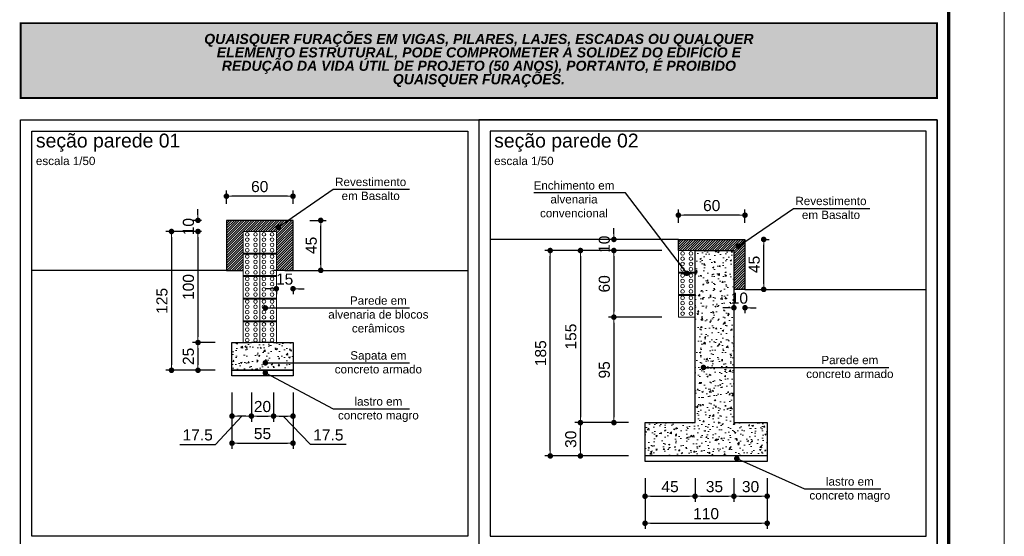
# Model space of a CAD drawing. Header units: millimetres. Extents: x 83 to 471, y -739 to 93.
# Tile 122 of 185: x 195 to 213, y -298 to -288. Entities that reach past the tile are written whole.
import ezdxf
from ezdxf.enums import TextEntityAlignment as Align

# ---------------------------------------------------------------- set-up
doc = ezdxf.new("R2010")
doc.units = ezdxf.units.MM
for name, color, linetype, lineweight in [('.', 7, 'Continuous', 5), ('0-CYPE1', 7, 'Continuous', 20), ('__MAGNUS.Cota', 30, 'Continuous', 9), ('__MAGNUS.Margem', 7, 'Continuous', 70), ('__MAGNUS.Selo', 7, 'Continuous', 30), ('CORTE_COTAS_DAS_PLANTAS', 7, 'Continuous', 9), ('COTAS', 250, 'Continuous', 5)]:
    doc.layers.add(name, color=color, linetype=linetype, lineweight=lineweight)
doc.styles.add('Arial', font='arial.ttf')
doc.styles.add('Arial Narrow', font='ARIALN.TTF')
doc.dimstyles.new('Copy of UM_50.000000', dxfattribs={"dimtxt": 0.2, "dimasz": 0.1, "dimexe": 0.1, "dimexo": 0.3, "dimgap": 0.07, "dimtad": 1, "dimdec": 0, "dimlfac": 50, "dimzin": 0, "dimdsep": 46, "dimtxsty": 'Arial', "dimblk": 'DOT', "dimcen": 0.09, "dimdle": 0.1, "dimclrd": 30, "dimclre": 30, "dimclrt": 7, "dimadec": 1, "dimazin": 2, "dimtfac": 1, "dimtdec": 0, "dimtofl": 0, "dimtmove": 0, "dimatfit": 3, "dimldrblk": 'DOT', "dimfxl": 1, "dimtolj": 1, "dimarcsym": 0})

# ---------------------------------------------------------------- blocks, each defined once
blk = doc.blocks.new('*U1863')
at = {"layer": '__MAGNUS.Margem', "lineweight": 9}
blk.add_line((183.08, -12.28), (183.08, 828.72), dxfattribs=at)
at = {"layer": '__MAGNUS.Margem', "linetype": 'Continuous'}
blk.add_line((173.08, -2.28), (173.08, 818.72), dxfattribs=at)
at = {"layer": '__MAGNUS.Selo', "style": 'Arial Narrow', "width": 1}
for tag, height, p in [('PROPRIETÁRIO', 3.4, (17.21, 48.91)), ('EDIFICAÇÃORESIDENCIAL', 3.4, (17.21, 40.61)), ('ESTRUTURAL', 3.4, (17.8, 20.69)), ('ANTEPROJETO', 2.43, (111.69, 13.5)), ('ARQ01/01', 5.5, (139.44, 9.5)), ('INDICADA', 2.43, (111.53, 8))]:
    blk.add_attdef(tag, text='', height=height, dxfattribs=at).set_placement(p, align=Align.MIDDLE_LEFT)
at = {"layer": '__MAGNUS.Selo', "lineweight": 30, "flags": 104}
for tag, p in [('ENDEREÇODAOBRA', (17.21, 33.54)), ('ENDEREÇODAOBRA', (17.21, 27.87)), ('TÍTULO', (17.21, 10.8))]:
    blk.add_attdef(tag, text='', height=3.4, dxfattribs=at).set_placement(p, align=Align.MIDDLE_LEFT)
blk = doc.blocks.new('alv')
at = {"lineweight": 5}
for p, q in [((0, 0), (0, -0.15)), ((0.195, 0), (0.195, -0.15)), ((0.2, 0), (0.2, -0.15)), ((0.205, 0), (0.205, -0.15)), ((0.395, 0), (0.395, -0.15)), ((0.4, 0), (0.4, -0.15)), ((0.405, 0), (0.405, -0.15)), ((0.6, 0), (0.6, -0.15))]:
    blk.add_line(p, q, dxfattribs=at)
blk.add_lwpolyline([(0, 0), (0.6, 0), (0.6, -0.15), (0, -0.15)], close=True, dxfattribs=at)
for centre in [(0.0258, -0.0377), (0.0734, -0.0377), (0.121, -0.0377), (0.1686, -0.0377), (0.2258, -0.0377), (0.2734, -0.0377), (0.321, -0.0377), (0.3686, -0.0377), (0.4258, -0.0377), (0.4734, -0.0377), (0.521, -0.0377), (0.5686, -0.0377), (0.0258, -0.1123), (0.0734, -0.1123), (0.121, -0.1123), (0.1686, -0.1123), (0.2258, -0.1123), (0.2734, -0.1123), (0.321, -0.1123), (0.3686, -0.1123), (0.4258, -0.1123), (0.4734, -0.1123), (0.521, -0.1123), (0.5686, -0.1123)]:
    blk.add_circle(centre, 0.0164, dxfattribs=at)
blk = doc.blocks.new('_DOT')
at = {"layer": '__MAGNUS.Cota', "linetype": 'ByBlock'}
blk.add_line((-0.5, 0), (-1, 0), dxfattribs=at)
at = {"layer": '__MAGNUS.Cota', "linetype": 'ByBlock', "const_width": 0.5}
blk.add_lwpolyline([(-0.25, 0, 1), (0.25, 0, 1)], format="xyb", close=True, dxfattribs=at)
blk = doc.blocks.new('*D5099')
at = {"layer": 'COTAS', "color": 30, "lineweight": -2}
for p, q in [((3.707, -1.937), (3.707, -1.701)), ((4.907, -1.937), (4.907, -1.701)), ((4.807, -1.801), (3.807, -1.801))]:
    blk.add_line(p, q, dxfattribs=at)
at = {"layer": 'Defpoints', "color": 0}
for p in [(3.707, -1.801), (3.707, -2.237), (4.907, -2.237)]:
    blk.add_point(p, dxfattribs=at)
at = {"layer": 'COTAS', "color": 30, "linetype": 'ByBlock', "lineweight": -2, "xscale": 0.1, "yscale": 0.1, "zscale": 0.1, "rotation": 180}
blk.add_blockref('_DOT', (3.707, -1.801), dxfattribs=at)
at = {"layer": 'COTAS', "color": 30, "linetype": 'ByBlock', "lineweight": -2, "xscale": 0.1, "yscale": 0.1, "zscale": 0.1}
blk.add_blockref('_DOT', (4.907, -1.801), dxfattribs=at)
at = {"layer": 'COTAS', "color": 7, "insert": (4.307, -1.629), "char_height": 0.2, "attachment_point": 5, "style": 'Arial'}
blk.add_mtext('\\A1;60', dxfattribs=at)
blk = doc.blocks.new('*D5100')
at = {"layer": 'COTAS', "color": 30, "lineweight": -2}
for p, q in [((5.207, -2.237), (5.507, -2.237)), ((5.407, -3.037), (5.407, -2.337)), ((5.207, -3.137), (5.507, -3.137))]:
    blk.add_line(p, q, dxfattribs=at)
at = {"layer": 'Defpoints', "color": 0}
for p in [(4.907, -2.237), (5.407, -2.237), (4.907, -3.137)]:
    blk.add_point(p, dxfattribs=at)
at = {"layer": 'COTAS', "color": 30, "linetype": 'ByBlock', "lineweight": -2, "xscale": 0.1, "yscale": 0.1, "zscale": 0.1}
for p, rotation in [((5.407, -2.237), 90), ((5.407, -3.137), 270)]:
    blk.add_blockref('_DOT', p, dxfattribs=dict(at, rotation=rotation))
at = {"layer": 'COTAS', "color": 7, "insert": (5.236, -2.687), "char_height": 0.2, "attachment_point": 5, "rotation": 90, "style": 'Arial'}
blk.add_mtext('\\A1;45', dxfattribs=at)
blk = doc.blocks.new('*D5101')
at = {"layer": 'COTAS', "color": 30, "lineweight": -2}
for p, q in [((4.507, -3.468), (4.407, -3.468)), ((4.607, -3.437), (4.607, -3.568)), ((4.907, -3.437), (4.907, -3.568)), ((5.007, -3.468), (5.107, -3.468))]:
    blk.add_line(p, q, dxfattribs=at)
at = {"layer": 'Defpoints', "color": 0}
for p in [(4.607, -3.137), (4.907, -3.137), (4.907, -3.468)]:
    blk.add_point(p, dxfattribs=at)
at = {"layer": 'COTAS', "color": 30, "linetype": 'ByBlock', "lineweight": -2, "xscale": 0.1, "yscale": 0.1, "zscale": 0.1}
blk.add_blockref('_DOT', (4.607, -3.468), dxfattribs=at)
at = {"layer": 'COTAS', "color": 30, "linetype": 'ByBlock', "lineweight": -2, "xscale": 0.1, "yscale": 0.1, "zscale": 0.1, "rotation": 180}
blk.add_blockref('_DOT', (4.907, -3.468), dxfattribs=at)
at = {"layer": 'COTAS', "color": 7, "insert": (4.756, -3.296), "char_height": 0.2, "attachment_point": 5, "style": 'Arial'}
blk.add_mtext('\\A1;15', dxfattribs=at)
blk = doc.blocks.new('*D5104')
at = {"layer": 'COTAS', "color": 30, "lineweight": -2}
for p, q in [((11.85, -2.28), (11.85, -2.043)), ((13.05, -2.28), (13.05, -2.043)), ((12.95, -2.143), (11.95, -2.143))]:
    blk.add_line(p, q, dxfattribs=at)
at = {"layer": 'Defpoints', "color": 0}
for p in [(11.85, -2.143), (11.85, -2.58), (13.05, -2.58)]:
    blk.add_point(p, dxfattribs=at)
at = {"layer": 'COTAS', "color": 30, "linetype": 'ByBlock', "lineweight": -2, "xscale": 0.1, "yscale": 0.1, "zscale": 0.1, "rotation": 180}
blk.add_blockref('_DOT', (11.85, -2.143), dxfattribs=at)
at = {"layer": 'COTAS', "color": 30, "linetype": 'ByBlock', "lineweight": -2, "xscale": 0.1, "yscale": 0.1, "zscale": 0.1}
blk.add_blockref('_DOT', (13.05, -2.143), dxfattribs=at)
at = {"layer": 'COTAS', "color": 7, "insert": (12.45, -1.971), "char_height": 0.2, "attachment_point": 5, "style": 'Arial'}
blk.add_mtext('\\A1;60', dxfattribs=at)
blk = doc.blocks.new('*D5119')
at = {"layer": 'COTAS', "color": 30, "lineweight": -2}
for p, q in [((13.35, -2.58), (13.487, -2.58)), ((13.387, -3.38), (13.387, -2.68)), ((13.35, -3.48), (13.487, -3.48))]:
    blk.add_line(p, q, dxfattribs=at)
at = {"layer": 'Defpoints', "color": 0}
for p in [(13.05, -2.58), (13.387, -2.58), (13.05, -3.48)]:
    blk.add_point(p, dxfattribs=at)
at = {"layer": 'COTAS', "color": 30, "linetype": 'ByBlock', "lineweight": -2, "xscale": 0.1, "yscale": 0.1, "zscale": 0.1}
for p, rotation in [((13.387, -2.58), 90), ((13.387, -3.48), 270)]:
    blk.add_blockref('_DOT', p, dxfattribs=dict(at, rotation=rotation))
at = {"layer": 'COTAS', "color": 7, "insert": (13.216, -3.03), "char_height": 0.2, "attachment_point": 5, "rotation": 90, "style": 'Arial'}
blk.add_mtext('\\A1;45', dxfattribs=at)
blk = doc.blocks.new('*D5105')
at = {"layer": 'COTAS', "color": 30, "lineweight": -2}
for p, q in [((12.75, -3.811), (12.65, -3.811)), ((12.85, -3.78), (12.85, -3.911)), ((13.05, -3.78), (13.05, -3.911)), ((13.15, -3.811), (13.25, -3.811))]:
    blk.add_line(p, q, dxfattribs=at)
at = {"layer": 'Defpoints', "color": 0}
for p in [(12.85, -3.48), (13.05, -3.48), (13.05, -3.811)]:
    blk.add_point(p, dxfattribs=at)
at = {"layer": 'COTAS', "color": 30, "linetype": 'ByBlock', "lineweight": -2, "xscale": 0.1, "yscale": 0.1, "zscale": 0.1}
blk.add_blockref('_DOT', (12.85, -3.811), dxfattribs=at)
at = {"layer": 'COTAS', "color": 30, "linetype": 'ByBlock', "lineweight": -2, "xscale": 0.1, "yscale": 0.1, "zscale": 0.1, "rotation": 180}
blk.add_blockref('_DOT', (13.05, -3.811), dxfattribs=at)
at = {"layer": 'COTAS', "color": 7, "insert": (12.949, -3.639), "char_height": 0.2, "attachment_point": 5, "style": 'Arial'}
blk.add_mtext('\\A1;10', dxfattribs=at)
blk = doc.blocks.new('*D5111')
at = {"layer": 'COTAS', "color": 30, "lineweight": -2}
for p, q in [((3.807, -5.337), (3.807, -6.35)), ((4.907, -5.337), (4.907, -6.35)), ((3.907, -6.25), (4.807, -6.25))]:
    blk.add_line(p, q, dxfattribs=at)
at = {"layer": 'Defpoints', "color": 0}
for p in [(3.807, -5.037), (4.907, -5.037), (4.907, -6.25)]:
    blk.add_point(p, dxfattribs=at)
at = {"layer": 'COTAS', "color": 30, "linetype": 'ByBlock', "lineweight": -2, "xscale": 0.1, "yscale": 0.1, "zscale": 0.1, "rotation": 180}
blk.add_blockref('_DOT', (3.807, -6.25), dxfattribs=at)
at = {"layer": 'COTAS', "color": 30, "linetype": 'ByBlock', "lineweight": -2, "xscale": 0.1, "yscale": 0.1, "zscale": 0.1}
blk.add_blockref('_DOT', (4.907, -6.25), dxfattribs=at)
at = {"layer": 'COTAS', "color": 7, "insert": (4.357, -6.078), "char_height": 0.2, "attachment_point": 5, "style": 'Arial'}
blk.add_mtext('\\A1;55', dxfattribs=at)
blk = doc.blocks.new('*D5116')
at = {"layer": 'COTAS', "color": 30, "lineweight": -2}
for p, q in [((4.157, -5.337), (4.157, -5.863)), ((4.557, -5.337), (4.557, -5.863)), ((4.257, -5.763), (4.457, -5.763))]:
    blk.add_line(p, q, dxfattribs=at)
at = {"layer": 'Defpoints', "color": 0}
for p in [(4.157, -5.037), (4.557, -5.037), (4.557, -5.763)]:
    blk.add_point(p, dxfattribs=at)
at = {"layer": 'COTAS', "color": 30, "linetype": 'ByBlock', "lineweight": -2, "xscale": 0.1, "yscale": 0.1, "zscale": 0.1, "rotation": 180}
blk.add_blockref('_DOT', (4.157, -5.763), dxfattribs=at)
at = {"layer": 'COTAS', "color": 30, "linetype": 'ByBlock', "lineweight": -2, "xscale": 0.1, "yscale": 0.1, "zscale": 0.1}
blk.add_blockref('_DOT', (4.557, -5.763), dxfattribs=at)
at = {"layer": 'COTAS', "color": 7, "insert": (4.357, -5.591), "char_height": 0.2, "attachment_point": 5, "style": 'Arial'}
blk.add_mtext('\\A1;20', dxfattribs=at)
blk = doc.blocks.new('*D5106')
at = {"layer": 'COTAS', "color": 30, "lineweight": -2}
for p, q in [((3.257, -2.437), (3.095, -2.437)), ((3.195, -2.537), (3.195, -4.337)), ((3.507, -4.437), (3.095, -4.437))]:
    blk.add_line(p, q, dxfattribs=at)
at = {"layer": 'Defpoints', "color": 0}
for p in [(3.557, -2.437), (3.195, -4.437), (3.807, -4.437)]:
    blk.add_point(p, dxfattribs=at)
at = {"layer": 'COTAS', "color": 30, "linetype": 'ByBlock', "lineweight": -2, "xscale": 0.1, "yscale": 0.1, "zscale": 0.1}
for p, rotation in [((3.195, -2.437), 90), ((3.195, -4.437), 270)]:
    blk.add_blockref('_DOT', p, dxfattribs=dict(at, rotation=rotation))
at = {"layer": 'COTAS', "color": 7, "insert": (3.023, -3.437), "char_height": 0.2, "attachment_point": 5, "rotation": 90, "style": 'Arial'}
blk.add_mtext('\\A1;100', dxfattribs=at)
blk = doc.blocks.new('*D5115')
at = {"layer": 'COTAS', "color": 30, "lineweight": -2}
for p, q in [((3.195, -2.137), (3.195, -2.037)), ((3.257, -2.237), (3.095, -2.237)), ((3.257, -2.437), (3.095, -2.437)), ((3.195, -2.537), (3.195, -2.637))]:
    blk.add_line(p, q, dxfattribs=at)
at = {"layer": 'Defpoints', "color": 0}
for p in [(3.557, -2.237), (3.195, -2.437), (3.557, -2.437)]:
    blk.add_point(p, dxfattribs=at)
at = {"layer": 'COTAS', "color": 30, "linetype": 'ByBlock', "lineweight": -2, "xscale": 0.1, "yscale": 0.1, "zscale": 0.1}
for p, rotation in [((3.195, -2.237), 270), ((3.195, -2.437), 90)]:
    blk.add_blockref('_DOT', p, dxfattribs=dict(at, rotation=rotation))
at = {"layer": 'COTAS', "color": 7, "insert": (3.023, -2.35), "char_height": 0.2, "attachment_point": 5, "rotation": 90, "style": 'Arial'}
blk.add_mtext('\\A1;10', dxfattribs=at)
blk = doc.blocks.new('*D5112')
at = {"layer": 'COTAS', "color": 30, "lineweight": -2}
for p, q in [((3.507, -4.437), (3.095, -4.437)), ((3.195, -4.537), (3.195, -4.837)), ((3.507, -4.937), (3.095, -4.937))]:
    blk.add_line(p, q, dxfattribs=at)
at = {"layer": 'Defpoints', "color": 0}
for p in [(3.807, -4.437), (3.195, -4.937), (3.807, -4.937)]:
    blk.add_point(p, dxfattribs=at)
at = {"layer": 'COTAS', "color": 30, "linetype": 'ByBlock', "lineweight": -2, "xscale": 0.1, "yscale": 0.1, "zscale": 0.1}
for p, rotation in [((3.195, -4.437), 90), ((3.195, -4.937), 270)]:
    blk.add_blockref('_DOT', p, dxfattribs=dict(at, rotation=rotation))
at = {"layer": 'COTAS', "color": 7, "insert": (3.023, -4.687), "char_height": 0.2, "attachment_point": 5, "rotation": 90, "style": 'Arial'}
blk.add_mtext('\\A1;25', dxfattribs=at)
blk = doc.blocks.new('*D5117')
at = {"layer": 'COTAS', "color": 30, "lineweight": -2}
for p, q in [((3.257, -2.437), (2.618, -2.437)), ((2.718, -2.537), (2.718, -4.837)), ((3.507, -4.937), (2.618, -4.937))]:
    blk.add_line(p, q, dxfattribs=at)
at = {"layer": 'Defpoints', "color": 0}
for p in [(3.557, -2.437), (2.718, -4.937), (3.807, -4.937)]:
    blk.add_point(p, dxfattribs=at)
at = {"layer": 'COTAS', "color": 30, "linetype": 'ByBlock', "lineweight": -2, "xscale": 0.1, "yscale": 0.1, "zscale": 0.1}
for p, rotation in [((2.718, -2.437), 90), ((2.718, -4.937), 270)]:
    blk.add_blockref('_DOT', p, dxfattribs=dict(at, rotation=rotation))
at = {"layer": 'COTAS', "color": 7, "insert": (2.546, -3.687), "char_height": 0.2, "attachment_point": 5, "rotation": 90, "style": 'Arial'}
blk.add_mtext('\\A1;125', dxfattribs=at)
blk = doc.blocks.new('*D5120')
at = {"layer": 'COTAS', "color": 30, "lineweight": -2}
for p, q in [((11.55, -2.78), (10.588, -2.78)), ((10.688, -2.88), (10.688, -3.88)), ((11.55, -3.98), (10.588, -3.98))]:
    blk.add_line(p, q, dxfattribs=at)
at = {"layer": 'Defpoints', "color": 0}
for p in [(11.85, -2.78), (10.688, -3.98), (11.85, -3.98)]:
    blk.add_point(p, dxfattribs=at)
at = {"layer": 'COTAS', "color": 30, "linetype": 'ByBlock', "lineweight": -2, "xscale": 0.1, "yscale": 0.1, "zscale": 0.1}
for p, rotation in [((10.688, -2.78), 90), ((10.688, -3.98), 270)]:
    blk.add_blockref('_DOT', p, dxfattribs=dict(at, rotation=rotation))
at = {"layer": 'COTAS', "color": 7, "insert": (10.516, -3.38), "char_height": 0.2, "attachment_point": 5, "rotation": 90, "style": 'Arial'}
blk.add_mtext('\\A1;60', dxfattribs=at)
blk = doc.blocks.new('*D5110')
at = {"layer": 'COTAS', "color": 30, "lineweight": -2}
for p, q in [((11.55, -3.98), (10.588, -3.98)), ((10.688, -4.08), (10.688, -5.78)), ((10.95, -5.88), (10.588, -5.88))]:
    blk.add_line(p, q, dxfattribs=at)
at = {"layer": 'Defpoints', "color": 0}
for p in [(11.85, -3.98), (10.688, -5.88), (11.25, -5.88)]:
    blk.add_point(p, dxfattribs=at)
at = {"layer": 'COTAS', "color": 30, "linetype": 'ByBlock', "lineweight": -2, "xscale": 0.1, "yscale": 0.1, "zscale": 0.1}
for p, rotation in [((10.688, -3.98), 90), ((10.688, -5.88), 270)]:
    blk.add_blockref('_DOT', p, dxfattribs=dict(at, rotation=rotation))
at = {"layer": 'COTAS', "color": 7, "insert": (10.516, -4.93), "char_height": 0.2, "attachment_point": 5, "rotation": 90, "style": 'Arial'}
blk.add_mtext('\\A1;95', dxfattribs=at)
blk = doc.blocks.new('*D5109')
at = {"layer": 'COTAS', "color": 30, "lineweight": -2}
for p, q in [((10.688, -2.48), (10.688, -2.38)), ((11.55, -2.58), (10.588, -2.58)), ((11.55, -2.78), (10.588, -2.78)), ((10.688, -2.88), (10.688, -2.98))]:
    blk.add_line(p, q, dxfattribs=at)
at = {"layer": 'Defpoints', "color": 0}
for p in [(11.85, -2.58), (10.688, -2.78), (11.85, -2.78)]:
    blk.add_point(p, dxfattribs=at)
at = {"layer": 'COTAS', "color": 30, "linetype": 'ByBlock', "lineweight": -2, "xscale": 0.1, "yscale": 0.1, "zscale": 0.1}
for p, rotation in [((10.688, -2.58), 270), ((10.688, -2.78), 90)]:
    blk.add_blockref('_DOT', p, dxfattribs=dict(at, rotation=rotation))
at = {"layer": 'COTAS', "color": 7, "insert": (10.516, -2.667), "char_height": 0.2, "attachment_point": 5, "rotation": 90, "style": 'Arial'}
blk.add_mtext('\\A1;10', dxfattribs=at)
blk = doc.blocks.new('*D5108')
at = {"layer": 'COTAS', "color": 30, "lineweight": -2}
for p, q in [((11.55, -2.78), (9.985, -2.78)), ((10.085, -2.88), (10.085, -5.78)), ((10.95, -5.88), (9.985, -5.88))]:
    blk.add_line(p, q, dxfattribs=at)
at = {"layer": 'Defpoints', "color": 0}
for p in [(11.85, -2.78), (10.085, -5.88), (11.25, -5.88)]:
    blk.add_point(p, dxfattribs=at)
at = {"layer": 'COTAS', "color": 30, "linetype": 'ByBlock', "lineweight": -2, "xscale": 0.1, "yscale": 0.1, "zscale": 0.1}
for p, rotation in [((10.085, -2.78), 90), ((10.085, -5.88), 270)]:
    blk.add_blockref('_DOT', p, dxfattribs=dict(at, rotation=rotation))
at = {"layer": 'COTAS', "color": 7, "insert": (9.913, -4.33), "char_height": 0.2, "attachment_point": 5, "rotation": 90, "style": 'Arial'}
blk.add_mtext('\\A1;155', dxfattribs=at)
blk = doc.blocks.new('*D5107')
at = {"layer": 'COTAS', "color": 30, "lineweight": -2}
for p, q in [((10.95, -5.88), (9.985, -5.88)), ((10.085, -6.38), (10.085, -5.98)), ((10.95, -6.48), (9.985, -6.48))]:
    blk.add_line(p, q, dxfattribs=at)
at = {"layer": 'Defpoints', "color": 0}
for p in [(10.085, -5.88), (11.25, -5.88), (11.25, -6.48)]:
    blk.add_point(p, dxfattribs=at)
at = {"layer": 'COTAS', "color": 30, "linetype": 'ByBlock', "lineweight": -2, "xscale": 0.1, "yscale": 0.1, "zscale": 0.1}
for p, rotation in [((10.085, -5.88), 90), ((10.085, -6.48), 270)]:
    blk.add_blockref('_DOT', p, dxfattribs=dict(at, rotation=rotation))
at = {"layer": 'COTAS', "color": 7, "insert": (9.912, -6.18), "char_height": 0.2, "attachment_point": 5, "rotation": 90, "style": 'Arial'}
blk.add_mtext('\\A1;30', dxfattribs=at)
blk = doc.blocks.new('*D5102')
at = {"layer": 'COTAS', "color": 30, "lineweight": -2}
for p, q in [((11.55, -2.78), (9.441, -2.78)), ((9.541, -6.38), (9.541, -2.88)), ((10.95, -6.48), (9.441, -6.48))]:
    blk.add_line(p, q, dxfattribs=at)
at = {"layer": 'Defpoints', "color": 0}
for p in [(9.541, -2.78), (11.85, -2.78), (11.25, -6.48)]:
    blk.add_point(p, dxfattribs=at)
at = {"layer": 'COTAS', "color": 30, "linetype": 'ByBlock', "lineweight": -2, "xscale": 0.1, "yscale": 0.1, "zscale": 0.1}
for p, rotation in [((9.541, -2.78), 90), ((9.541, -6.48), 270)]:
    blk.add_blockref('_DOT', p, dxfattribs=dict(at, rotation=rotation))
at = {"layer": 'COTAS', "color": 7, "insert": (9.369, -4.63), "char_height": 0.2, "attachment_point": 5, "rotation": 90, "style": 'Arial'}
blk.add_mtext('\\A1;185', dxfattribs=at)
blk = doc.blocks.new('*D5113')
at = {"layer": 'COTAS', "color": 30, "lineweight": -2}
for p, q in [((11.25, -6.88), (11.25, -7.793)), ((13.45, -6.88), (13.45, -7.793)), ((11.35, -7.693), (13.35, -7.693))]:
    blk.add_line(p, q, dxfattribs=at)
at = {"layer": 'Defpoints', "color": 0}
for p in [(11.25, -6.58), (13.45, -6.58), (13.45, -7.693)]:
    blk.add_point(p, dxfattribs=at)
at = {"layer": 'COTAS', "color": 30, "linetype": 'ByBlock', "lineweight": -2, "xscale": 0.1, "yscale": 0.1, "zscale": 0.1, "rotation": 180}
blk.add_blockref('_DOT', (11.25, -7.693), dxfattribs=at)
at = {"layer": 'COTAS', "color": 30, "linetype": 'ByBlock', "lineweight": -2, "xscale": 0.1, "yscale": 0.1, "zscale": 0.1}
blk.add_blockref('_DOT', (13.45, -7.693), dxfattribs=at)
at = {"layer": 'COTAS', "color": 7, "insert": (12.35, -7.521), "char_height": 0.2, "attachment_point": 5, "style": 'Arial'}
blk.add_mtext('\\A1;110', dxfattribs=at)
blk = doc.blocks.new('*D5114')
at = {"layer": 'COTAS', "color": 30, "lineweight": -2}
for p, q in [((11.25, -6.88), (11.25, -7.306)), ((12.15, -6.88), (12.15, -7.306)), ((11.35, -7.206), (12.05, -7.206))]:
    blk.add_line(p, q, dxfattribs=at)
at = {"layer": 'Defpoints', "color": 0}
for p in [(11.25, -6.58), (12.15, -6.58), (12.15, -7.206)]:
    blk.add_point(p, dxfattribs=at)
at = {"layer": 'COTAS', "color": 30, "linetype": 'ByBlock', "lineweight": -2, "xscale": 0.1, "yscale": 0.1, "zscale": 0.1, "rotation": 180}
blk.add_blockref('_DOT', (11.25, -7.206), dxfattribs=at)
at = {"layer": 'COTAS', "color": 30, "linetype": 'ByBlock', "lineweight": -2, "xscale": 0.1, "yscale": 0.1, "zscale": 0.1}
blk.add_blockref('_DOT', (12.15, -7.206), dxfattribs=at)
at = {"layer": 'COTAS', "color": 7, "insert": (11.7, -7.034), "char_height": 0.2, "attachment_point": 5, "style": 'Arial'}
blk.add_mtext('\\A1;45', dxfattribs=at)
blk = doc.blocks.new('*D5103')
at = {"layer": 'COTAS', "color": 30, "lineweight": -2}
for p, q in [((12.15, -6.88), (12.15, -7.306)), ((12.85, -6.88), (12.85, -7.306)), ((12.25, -7.206), (12.75, -7.206))]:
    blk.add_line(p, q, dxfattribs=at)
at = {"layer": 'Defpoints', "color": 0}
for p in [(12.15, -6.58), (12.85, -6.58), (12.85, -7.206)]:
    blk.add_point(p, dxfattribs=at)
at = {"layer": 'COTAS', "color": 30, "linetype": 'ByBlock', "lineweight": -2, "xscale": 0.1, "yscale": 0.1, "zscale": 0.1, "rotation": 180}
blk.add_blockref('_DOT', (12.15, -7.206), dxfattribs=at)
at = {"layer": 'COTAS', "color": 30, "linetype": 'ByBlock', "lineweight": -2, "xscale": 0.1, "yscale": 0.1, "zscale": 0.1}
blk.add_blockref('_DOT', (12.85, -7.206), dxfattribs=at)
at = {"layer": 'COTAS', "color": 7, "insert": (12.5, -7.034), "char_height": 0.2, "attachment_point": 5, "style": 'Arial'}
blk.add_mtext('\\A1;35', dxfattribs=at)
blk = doc.blocks.new('*D5118')
at = {"layer": 'COTAS', "color": 30, "lineweight": -2}
for p, q in [((12.85, -6.88), (12.85, -7.306)), ((13.45, -6.88), (13.45, -7.306)), ((12.95, -7.206), (13.35, -7.206))]:
    blk.add_line(p, q, dxfattribs=at)
at = {"layer": 'Defpoints', "color": 0}
for p in [(12.85, -6.58), (13.45, -6.58), (13.45, -7.206)]:
    blk.add_point(p, dxfattribs=at)
at = {"layer": 'COTAS', "color": 30, "linetype": 'ByBlock', "lineweight": -2, "xscale": 0.1, "yscale": 0.1, "zscale": 0.1, "rotation": 180}
blk.add_blockref('_DOT', (12.85, -7.206), dxfattribs=at)
at = {"layer": 'COTAS', "color": 30, "linetype": 'ByBlock', "lineweight": -2, "xscale": 0.1, "yscale": 0.1, "zscale": 0.1}
blk.add_blockref('_DOT', (13.45, -7.206), dxfattribs=at)
at = {"layer": 'COTAS', "color": 7, "insert": (13.15, -7.034), "char_height": 0.2, "attachment_point": 5, "style": 'Arial'}
blk.add_mtext('\\A1;30', dxfattribs=at)
blk = doc.blocks.new('*D5129')
at = {"layer": 'COTAS', "color": 30, "lineweight": -2}
for p, q in [((3.807, -5.337), (3.807, -5.863)), ((4.157, -5.337), (4.157, -5.863)), ((3.511, -6.275), (3.982, -5.763)), ((4.057, -5.763), (3.907, -5.763)), ((2.869, -6.275), (3.511, -6.275))]:
    blk.add_line(p, q, dxfattribs=at)
at = {"layer": 'Defpoints', "color": 0}
for p in [(3.807, -5.037), (4.157, -5.037), (3.807, -5.763)]:
    blk.add_point(p, dxfattribs=at)
at = {"layer": 'COTAS', "color": 30, "linetype": 'ByBlock', "lineweight": -2, "xscale": 0.1, "yscale": 0.1, "zscale": 0.1, "rotation": 180}
blk.add_blockref('_DOT', (3.807, -5.763), dxfattribs=at)
at = {"layer": 'COTAS', "color": 30, "linetype": 'ByBlock', "lineweight": -2, "xscale": 0.1, "yscale": 0.1, "zscale": 0.1}
blk.add_blockref('_DOT', (4.157, -5.763), dxfattribs=at)
at = {"layer": 'COTAS', "color": 7, "insert": (3.19, -6.103), "char_height": 0.2, "attachment_point": 5, "style": 'Arial'}
blk.add_mtext('\\A1;\\A1;17.5', dxfattribs=at)
blk = doc.blocks.new('*D5130')
at = {"layer": 'COTAS', "color": 30, "lineweight": -2}
for p, q in [((4.557, -5.337), (4.557, -5.863)), ((4.907, -5.337), (4.907, -5.863)), ((4.657, -5.763), (4.807, -5.763)), ((5.223, -6.275), (4.732, -5.763)), ((5.866, -6.275), (5.223, -6.275))]:
    blk.add_line(p, q, dxfattribs=at)
at = {"layer": 'Defpoints', "color": 0}
for p in [(4.557, -5.037), (4.907, -5.037), (4.907, -5.763)]:
    blk.add_point(p, dxfattribs=at)
at = {"layer": 'COTAS', "color": 30, "linetype": 'ByBlock', "lineweight": -2, "xscale": 0.1, "yscale": 0.1, "zscale": 0.1, "rotation": 180}
blk.add_blockref('_DOT', (4.557, -5.763), dxfattribs=at)
at = {"layer": 'COTAS', "color": 30, "linetype": 'ByBlock', "lineweight": -2, "xscale": 0.1, "yscale": 0.1, "zscale": 0.1}
blk.add_blockref('_DOT', (4.907, -5.763), dxfattribs=at)
at = {"layer": 'COTAS', "color": 7, "insert": (5.544, -6.103), "char_height": 0.2, "attachment_point": 5, "style": 'Arial'}
blk.add_mtext('\\A1;\\A1;17.5', dxfattribs=at)
blk = doc.blocks.new('seções')
at = {"layer": '.', "lineweight": 0}
h = blk.add_hatch(dxfattribs=at)
h.set_pattern_fill('ANSI31', color=256, scale=0.01)
h.set_pattern_definition([(45, (-194.237895, -65.206613), (-0.0224506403, 0.0224506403), [])])
h.paths.add_polyline_path([(4.607, -2.437), (4.607, -3.137), (4.907, -3.137), (4.907, -2.237), (3.707, -2.237), (3.707, -3.137), (4.007, -3.137), (4.007, -2.437), (4.607, -2.437)], is_closed=False)
h = blk.add_hatch(dxfattribs=at)
h.set_pattern_fill('ANSI31', color=256, scale=0.01)
h.set_pattern_definition([(45, (-195.2149, -65.549346), (-0.0224506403, 0.0224506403), [])])
h.paths.add_polyline_path([(13.05, -2.58), (11.85, -2.58), (11.85, -2.78), (12.85, -2.78), (12.85, -3.48), (13.05, -3.48), (13.05, -2.58)], is_closed=False)
h = blk.add_hatch(dxfattribs=at)
h.set_pattern_fill('AR-CONC', color=256, scale=0.0015)
h.set_pattern_definition([(50, (-195.2149, -65.54935), (0.273277, -0.02390863), [0.028575, -0.314325]), (355, (-195.2149, -65.54935), (-0.05286513, 0.28658527), [0.02286, -0.25146088]), (100.45144, (-195.19213, -65.55134), (0.22041187, 0.26267663), [0.024285, -0.26713537]), (46.1842, (-195.2149, -65.47315), (0.40661856, -0.0630635), [0.0428625, -0.4714875]), (96.63556, (-195.181, -65.4784), (0.3561062, 0.3711392), [0.0364275, -0.4007034]), (351.18415, (-195.2149, -65.47315), (0.3561062, 0.3711392), [0.03428995, -0.3771896]), (21, (-195.1768, -65.4922), (0.22742159, -0.1533978), [0.028575, -0.314325]), (326, (-195.1768, -65.4922), (0.09270304, 0.27628195), [0.02286, -0.25146]), (71.45144, (-195.15785, -65.50498), (0.32012463, 0.12288415), [0.024285, -0.2671349]), (37.5, (-195.2149, -65.54935), (0.004632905, 0.12683256), [0, -0.248412, 0, -0.25527, 0, -0.2524125]), (7.5, (-195.2149, -65.54935), (0.10022949, 0.15027086), [0, -0.145542, 0, -0.242697, 0, -0.0962025]), (327.5, (-195.29986, -65.54935), (0.203385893, -0.008593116), [0, -0.09525, 0, -0.29718, 0, -0.394335]), (317.5, (-195.33796, -65.54935), (0.22219377, 0.03813974), [0, -0.123825, 0, -0.197358, 0, -0.280035])])
h.paths.add_polyline_path([(13.45, -6.48), (13.45, -5.88), (12.85, -5.88), (12.85, -2.78), (12.15, -2.78), (12.15, -5.88), (11.25, -5.88), (11.25, -6.48), (13.45, -6.48)], is_closed=False)
h.paths.add_polyline_path([(12.765, -3.437), (13.132, -3.437), (13.132, -3.841), (12.765, -3.841)], flags=9)
h = blk.add_hatch(dxfattribs=at)
h.set_pattern_fill('AR-CONC', color=256, scale=0.0015)
h.set_pattern_definition([(50, (-195.2149, -65.20661), (0.273277, -0.02390863), [0.028575, -0.314325]), (355, (-195.2149, -65.2066), (-0.05286513, 0.28658527), [0.02286, -0.25146088]), (100.45144, (-195.19213, -65.2086), (0.22041187, 0.26267663), [0.024285, -0.26713537]), (46.1842, (-195.2149, -65.1304), (0.40661856, -0.0630635), [0.0428625, -0.4714875]), (96.63556, (-195.181, -65.13567), (0.3561062, 0.3711392), [0.0364275, -0.4007034]), (351.18415, (-195.2149, -65.1304), (0.3561062, 0.3711392), [0.03428995, -0.3771896]), (21, (-195.1768, -65.14946), (0.22742159, -0.1533978), [0.028575, -0.314325]), (326, (-195.1768, -65.14946), (0.09270304, 0.27628195), [0.02286, -0.25146]), (71.45144, (-195.15785, -65.16225), (0.32012463, 0.12288415), [0.024285, -0.2671349]), (37.5, (-195.2149, -65.20661), (0.004632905, 0.12683256), [0, -0.248412, 0, -0.25527, 0, -0.2524125]), (7.5, (-195.2149, -65.20661), (0.10022949, 0.15027086), [0, -0.145542, 0, -0.242697, 0, -0.0962025]), (327.5, (-195.29986, -65.20661), (0.203385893, -0.008593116), [0, -0.09525, 0, -0.29718, 0, -0.394335]), (317.5, (-195.33796, -65.20661), (0.22219377, 0.03813974), [0, -0.123825, 0, -0.197358, 0, -0.280035])])
h.paths.add_polyline_path([(3.807, -4.937), (4.907, -4.937), (4.907, -4.437), (3.807, -4.437), (3.807, -4.88)], is_closed=False)
for p, q in [((8.256, -0.427), (8.256, -23.523)), ((11.85, -2.58), (8.456, -2.58)), ((11.85, -2.58), (13.05, -2.58)), ((11.85, -2.78), (11.85, -2.58)), ((13.05, -2.58), (13.05, -3.48)), ((3.707, -3.137), (0.2, -3.137)), ((3.707, -3.137), (4.007, -3.137)), ((4.757, -3.137), (4.557, -3.137)), ((4.757, -3.137), (8.056, -3.137)), ((13.05, -3.48), (12.85, -3.48)), ((13.05, -3.48), (16.311, -3.48)), ((3.807, -4.937), (3.807, -4.437)), ((3.807, -4.437), (4.157, -4.437)), ((4.557, -4.437), (4.157, -4.437)), ((4.557, -4.437), (4.907, -4.437)), ((4.907, -4.437), (4.907, -4.937)), ((4.907, -4.937), (3.807, -4.937)), ((11.25, -6.58), (11.25, -6.48)), ((13.45, -6.48), (13.45, -6.58)), ((13.45, -6.58), (11.25, -6.58))]:
    blk.add_line(p, q)
at = {"lineweight": 5}
for p, q in [((4.307, -2.437), (4.007, -2.437)), ((4.607, -2.437), (4.307, -2.437)), ((4.307, -2.827), (4.007, -2.827)), ((4.307, -2.837), (4.007, -2.837)), ((4.607, -2.827), (4.307, -2.827)), ((4.607, -2.837), (4.307, -2.837)), ((4.307, -2.847), (4.007, -2.847)), ((4.607, -2.847), (4.307, -2.847)), ((4.307, -3.227), (4.007, -3.227)), ((4.307, -3.237), (4.007, -3.237)), ((4.307, -3.247), (4.007, -3.247)), ((4.607, -3.227), (4.307, -3.227)), ((4.607, -3.237), (4.307, -3.237)), ((4.607, -3.247), (4.307, -3.247)), ((4.307, -3.637), (4.007, -3.637)), ((4.307, -3.637), (4.007, -3.637)), ((4.307, -3.647), (4.007, -3.647)), ((4.307, -3.657), (4.007, -3.657)), ((4.607, -3.637), (4.307, -3.637)), ((4.607, -3.637), (4.307, -3.637)), ((4.607, -3.647), (4.307, -3.647)), ((4.607, -3.657), (4.307, -3.657)), ((4.307, -4.047), (4.007, -4.047)), ((4.307, -4.047), (4.007, -4.047)), ((4.307, -4.057), (4.007, -4.057)), ((4.307, -4.067), (4.007, -4.067)), ((4.607, -4.047), (4.307, -4.047)), ((4.607, -4.047), (4.307, -4.047)), ((4.607, -4.057), (4.307, -4.057)), ((4.607, -4.067), (4.307, -4.067))]:
    blk.add_line(p, q, dxfattribs=at)
for points in [[(0, -0.427), (16.511, -0.427), (16.511, -23.523), (0, -23.523)], [(0, -0.427), (8.256, -0.427), (8.256, -8.126), (0, -8.126)], [(8.256, -8.126), (16.511, -8.126), (16.511, -0.427), (8.256, -0.427)], [(0.2, -0.627), (8.056, -0.627), (8.056, -7.926), (0.2, -7.926)], [(8.456, -7.926), (16.311, -7.926), (16.311, -0.627), (8.456, -0.627)], [(11.25, -6.48), (11.25, -5.88), (12.15, -5.88), (12.15, -2.78), (12.85, -2.78), (12.85, -5.88), (13.45, -5.88), (13.45, -6.48), (13.05, -6.48), (11.85, -6.48)], [(3.807, -4.937), (4.907, -4.937), (4.907, -5.037), (3.807, -5.037)]]:
    blk.add_lwpolyline(points, close=True)
blk.add_lwpolyline([(4.907, -3.137), (4.907, -2.237), (3.707, -2.237), (3.707, -3.137)])
for points in [[(4.307, -2.437), (4.307, -4.437), (4.007, -4.437), (4.007, -2.437)], [(4.607, -2.437), (4.607, -4.437), (4.307, -4.437), (4.307, -2.437)]]:
    blk.add_lwpolyline(points, close=True, dxfattribs=at)
for centre in [(4.082, -2.489), (4.231, -2.489), (4.382, -2.489), (4.531, -2.489), (4.082, -2.584), (4.082, -2.679), (4.231, -2.584), (4.231, -2.679), (4.382, -2.584), (4.382, -2.679), (4.531, -2.584), (4.531, -2.679), (4.082, -2.774), (4.231, -2.774), (4.382, -2.774), (4.531, -2.774), (4.082, -2.889), (4.082, -2.984), (4.231, -2.889), (4.231, -2.984), (4.382, -2.889), (4.382, -2.984), (4.531, -2.889), (4.531, -2.984), (4.082, -3.079), (4.082, -3.174), (4.231, -3.079), (4.231, -3.174), (4.382, -3.079), (4.382, -3.174), (4.531, -3.079), (4.531, -3.174), (4.082, -3.289), (4.082, -3.384), (4.231, -3.289), (4.231, -3.384), (4.382, -3.289), (4.382, -3.384), (4.531, -3.289), (4.531, -3.384), (4.082, -3.479), (4.082, -3.574), (4.231, -3.479), (4.231, -3.574), (4.382, -3.479), (4.382, -3.574), (4.531, -3.479), (4.531, -3.574), (4.082, -3.699), (4.231, -3.699), (4.382, -3.699), (4.531, -3.699), (4.082, -3.794), (4.082, -3.889), (4.231, -3.794), (4.231, -3.889), (4.382, -3.794), (4.382, -3.889), (4.531, -3.794), (4.531, -3.889), (4.082, -3.984), (4.082, -4.109), (4.231, -3.984), (4.231, -4.109), (4.382, -3.984), (4.382, -4.109), (4.531, -3.984), (4.531, -4.109), (4.082, -4.204), (4.231, -4.204), (4.382, -4.204), (4.531, -4.204), (4.082, -4.299), (4.082, -4.394), (4.231, -4.299), (4.231, -4.394), (4.382, -4.299), (4.382, -4.394), (4.531, -4.299), (4.531, -4.394)]:
    blk.add_circle(centre, 0.0328, dxfattribs=at)
at = {"layer": 'COTAS', "xscale": 2, "yscale": 2, "zscale": 2, "rotation": 270}
blk.add_blockref('alv', (12.15, -2.78), dxfattribs=at)
at = {"color": 7, "char_height": 0.25, "attachment_point": 1, "style": 'Arial'}
for s, insert in [('seção parede 01\\P{\\H0.6x;escala 1/50}', (0.275, -0.674)), ('seção parede 02\\P{\\H0.6x;escala 1/50}', (8.531, -0.674))]:
    blk.add_mtext_dynamic_manual_height_columns(s, width=2.84741, gutter_width=10.682, heights=[0], dxfattribs=dict(at, insert=insert))
at = {"layer": 'CORTE_COTAS_DAS_PLANTAS', "char_height": 0.15, "attachment_point": 2, "style": 'Arial'}
for s, insert, width in [('Revestimento em Basalto', (6.306, -1.469), 1.32882), ('Enchimento em alvenaria convencional', (9.969, -1.532), 1.91575), ('Revestimento em Basalto', (14.599, -1.812), 1.32882), ('Parede em alvenaria de blocos cerâmicos', (6.445, -3.606), 1.91575), ('Sapata em concreto armado ', (6.445, -4.594), 1.7271), ('Parede em concreto armado ', (14.939, -4.677), 1.7271), ('lastro em concreto magro', (6.445, -5.423), 1.55062), ('lastro em concreto magro', (14.939, -6.865), 1.55062)]:
    blk.add_mtext(s, dxfattribs=dict(at, insert=insert, width=width))
at = {"layer": 'COTAS'}
for base, p1, p2, picture, middle in [((3.707, -1.801), (4.907, -2.237), (3.707, -2.237), '*D5099', (4.307, -1.629)), ((11.85, -2.143), (13.05, -2.58), (11.85, -2.58), '*D5104', (12.45, -1.971)), ((4.907, -6.25), (3.807, -5.037), (4.907, -5.037), '*D5111', (4.357, -6.078)), ((13.45, -7.693), (11.25, -6.58), (13.45, -6.58), '*D5113', (12.35, -7.521)), ((12.15, -7.206), (11.25, -6.58), (12.15, -6.58), '*D5114', (11.7, -7.034))]:
    dim = blk.add_linear_dim(base=base, p1=p1, p2=p2, dimstyle='Copy of UM_50.000000', dxfattribs=at)
    dim.commit()
    dim.dimension.update_dxf_attribs({"geometry": picture, "text_midpoint": middle})
for base, p1, p2, picture, middle in [((3.195, -2.437), (3.557, -2.237), (3.557, -2.437), '*D5115', (3.195, -2.35)), ((10.688, -2.78), (11.85, -2.58), (11.85, -2.78), '*D5109', (10.688, -2.667))]:
    dim = blk.add_linear_dim(base=base, p1=p1, p2=p2, angle=90, dimstyle='Copy of UM_50.000000', dxfattribs=at)
    dim.commit()
    dim.dimension.update_dxf_attribs({"geometry": picture, "text_midpoint": middle, "dimtype": 160})
for base, p1, p2, picture, middle in [((5.407, -2.237), (4.907, -3.137), (4.907, -2.237), '*D5100', (5.236, -2.687)), ((2.718, -4.937), (3.557, -2.437), (3.807, -4.937), '*D5117', (2.546, -3.687)), ((3.195, -4.437), (3.557, -2.437), (3.807, -4.437), '*D5106', (3.023, -3.437)), ((13.387, -2.58), (13.05, -3.48), (13.05, -2.58), '*D5119', (13.216, -3.03)), ((9.541, -2.78), (11.25, -6.48), (11.85, -2.78), '*D5102', (9.369, -4.63)), ((10.085, -5.88), (11.85, -2.78), (11.25, -5.88), '*D5108', (9.913, -4.33)), ((10.688, -3.98), (11.85, -2.78), (11.85, -3.98), '*D5120', (10.516, -3.38)), ((10.688, -5.88), (11.85, -3.98), (11.25, -5.88), '*D5110', (10.516, -4.93)), ((3.195, -4.937), (3.807, -4.437), (3.807, -4.937), '*D5112', (3.023, -4.687)), ((10.085, -5.88), (11.25, -6.48), (11.25, -5.88), '*D5107', (9.912, -6.18))]:
    dim = blk.add_linear_dim(base=base, p1=p1, p2=p2, angle=90, dimstyle='Copy of UM_50.000000', dxfattribs=at)
    dim.commit()
    dim.dimension.update_dxf_attribs({"geometry": picture, "text_midpoint": middle})
for base, p1, p2, picture, middle in [((4.907, -3.468), (4.607, -3.137), (4.907, -3.137), '*D5101', (4.756, -3.468)), ((13.05, -3.811), (12.85, -3.48), (13.05, -3.48), '*D5105', (12.949, -3.811))]:
    dim = blk.add_linear_dim(base=base, p1=p1, p2=p2, dimstyle='Copy of UM_50.000000', dxfattribs=at)
    dim.commit()
    dim.dimension.update_dxf_attribs({"geometry": picture, "text_midpoint": middle, "dimtype": 160})
for base, p1, p2, picture, middle in [((3.807, -5.763), (4.157, -5.037), (3.807, -5.037), '*D5129', (3.441, -6.275)), ((4.907, -5.763), (4.557, -5.037), (4.907, -5.037), '*D5130', (5.293, -6.275))]:
    dim = blk.add_linear_dim(base=base, p1=p1, p2=p2, text='\\A1;17.5', dimstyle='Copy of UM_50.000000', override={"dimtxsty": 'Arial', "dimtmove": 1}, dxfattribs=at)
    dim.commit()
    dim.dimension.update_dxf_attribs({"geometry": picture, "text_midpoint": middle, "dimtype": 160})
for base, p1, p2, picture, middle in [((4.557, -5.763), (4.157, -5.037), (4.557, -5.037), '*D5116', (4.357, -5.763)), ((12.85, -7.206), (12.15, -6.58), (12.85, -6.58), '*D5103', (12.5, -7.206))]:
    dim = blk.add_linear_dim(base=base, p1=p1, p2=p2, dimstyle='Copy of UM_50.000000', override={"dimtmove": 1}, dxfattribs=at)
    dim.commit()
    dim.dimension.update_dxf_attribs({"geometry": picture, "text_midpoint": middle, "dimtype": 160})
dim = blk.add_linear_dim(base=(13.45, -7.206), p1=(12.85, -6.58), p2=(13.45, -6.58), dimstyle='Copy of UM_50.000000', override={"dimtmove": 1}, dxfattribs=at)
dim.commit()
dim.dimension.update_dxf_attribs({"geometry": '*D5118', "text_midpoint": (13.15, -7.034)})
for points in [[(4.641, -2.359), (5.629, -1.677), (7.005, -1.677)], [(12, -3.19), (10.895, -1.74), (9.248, -1.74)], [(12.934, -2.702), (13.922, -2.02), (15.298, -2.02)], [(4.409, -3.815), (5.629, -3.815), (7.005, -3.815)], [(4.409, -4.803), (5.629, -4.803), (7.005, -4.803)], [(12.302, -4.886), (13.522, -4.886), (15.643, -4.886)], [(4.409, -4.983), (5.629, -5.631), (7.005, -5.631)], [(12.902, -6.526), (14.122, -7.074), (15.498, -7.074)]]:
    blk.add_leader(points, dimstyle='Copy of UM_50.000000', override={"dimgap": 0.07, "dimtad": 0}, dxfattribs=at)

msp = doc.modelspace()

# ---------------------------------------------------------------- hatches: boundary and pattern name
at = {"layer": '0-CYPE1'}
h = msp.add_hatch(color=10, dxfattribs=at)
h.dxf.hatch_style = 1
h.paths.add_polyline_path([(195.2149, -288.43743), (211.72592, -288.43743), (211.72592, -289.78647), (195.2149, -289.78647), (195.2149, -288.43743)])

# ---------------------------------------------------------------- linework, layer by layer
at = {"layer": '0-CYPE1', "const_width": 0.03448}
msp.add_lwpolyline([(195.2149, -288.43743), (211.72592, -288.43743), (211.72592, -289.78647), (195.2149, -289.78647)], close=True, dxfattribs=at)

# ---------------------------------------------------------------- block references
msp.add_blockref('seções', (195.2149, -289.75347))
at = {"layer": '__MAGNUS.Selo', "color": 7, "true_color": 0xffffff, "xscale": 0.0999999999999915, "yscale": 0.0999999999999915, "zscale": 0.0999999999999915}
msp.add_blockref('*U1863', (194.62889, -361.38966), dxfattribs=at)

# ---------------------------------------------------------------- texts
at = {"layer": '0-CYPE1', "color": 7, "true_color": 0xffffff, "insert": (203.47041, -289.11195), "char_height": 0.18167946, "width": 10.7351316, "attachment_point": 5, "line_spacing_factor": 0.798, "style": 'Arial'}
msp.add_mtext('\\pxqc;{\\fArial|b1|i1|c0|p34;QUAISQUER FURAÇÕES EM VIGAS, PILARES, LAJES, ESCADAS OU QUALQUER ELEMENTO ESTRUTURAL, PODE COMPROMETER A SOLIDEZ DO EDIFÍCIO E REDUÇÃO DA VIDA ÚTIL DE PROJETO (50 ANOS), PORTANTO, É PROIBIDO QUAISQUER FURAÇÕES.}', dxfattribs=at)

doc.saveas('drawing.dxf')
